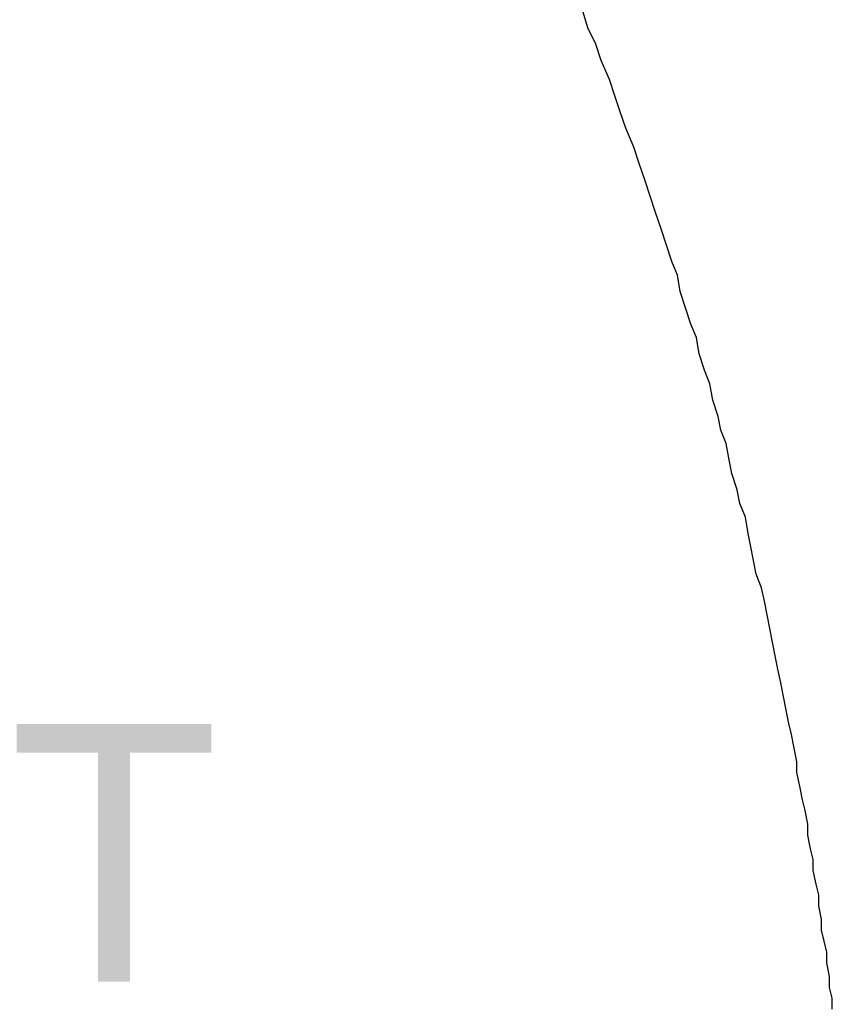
# Model space of a CAD drawing. Header units: feet. Extents: x -79 to 198, y -22 to 181.
# Tile 8 of 256: x 17.47 to 21.45, y 18.41 to 23.24. Entities that reach past the tile are written whole.
import ezdxf
from ezdxf.enums import TextEntityAlignment as Align

# ---------------------------------------------------------------- set-up
doc = ezdxf.new("R2010")
doc.units = ezdxf.units.FT
doc.layers.add('A-LINEA', color=7, linetype='CONTINUOUS')
doc.layers.add('A-TEXTO-PDF', color=3, linetype='CONTINUOUS')

msp = doc.modelspace()

# ---------------------------------------------------------------- linework, layer by layer
at = {"layer": 'A-LINEA'}
msp.add_lwpolyline([(21.4533, 18.3911), (21.4533, 18.4444), (21.44, 18.4978), (21.44, 18.5511), (21.4267, 18.6178), (21.4267, 18.6711), (21.4133, 18.7244), (21.4, 18.7778), (21.4, 18.8311), (21.3867, 18.8978), (21.3867, 18.9511), (21.3733, 19.0044), (21.36, 19.0711), (21.36, 19.1244), (21.3467, 19.1778), (21.3333, 19.2444), (21.3333, 19.2978), (21.32, 19.3644), (21.3067, 19.4178), (21.2933, 19.4844), (21.28, 19.5511), (21.28, 19.6044), (21.2667, 19.6711), (21.2533, 19.7378), (21.24, 19.7911), (21.2267, 19.8578), (21.2133, 19.9244), (21.2, 19.9911), (21.1867, 20.0578), (21.1733, 20.1244), (21.16, 20.1911), (21.1467, 20.2578), (21.1333, 20.3244), (21.12, 20.3911), (21.1067, 20.4578), (21.08, 20.5244), (21.0667, 20.5911), (21.0533, 20.6578), (21.04, 20.7244), (21.0267, 20.8044), (21, 20.8711), (20.9867, 20.9378), (20.96, 21.0178), (20.9467, 21.0844), (20.9333, 21.1644), (20.9067, 21.2311), (20.8933, 21.2978), (20.8667, 21.3778), (20.8533, 21.4578), (20.8267, 21.5244), (20.8, 21.6044), (20.7867, 21.6844), (20.76, 21.7511), (20.7333, 21.8311), (20.7067, 21.9111), (20.6933, 21.9911), (20.6667, 22.0578), (20.64, 22.1378), (20.6133, 22.2178), (20.5867, 22.2978), (20.56, 22.3778), (20.5333, 22.4578), (20.5067, 22.5378), (20.48, 22.6178), (20.44, 22.7111), (20.4133, 22.7911), (20.3867, 22.8711), (20.36, 22.9511), (20.32, 23.0444), (20.2933, 23.1244), (20.2533, 23.2044), (20.2267, 23.2978)], dxfattribs=at)

# ---------------------------------------------------------------- texts
at = {"layer": 'A-TEXTO-PDF'}
msp.add_text('T', height=1.263, dxfattribs=at).set_placement((17.9299, 18.5258), align=Align.CENTER)

doc.saveas('drawing.dxf')
